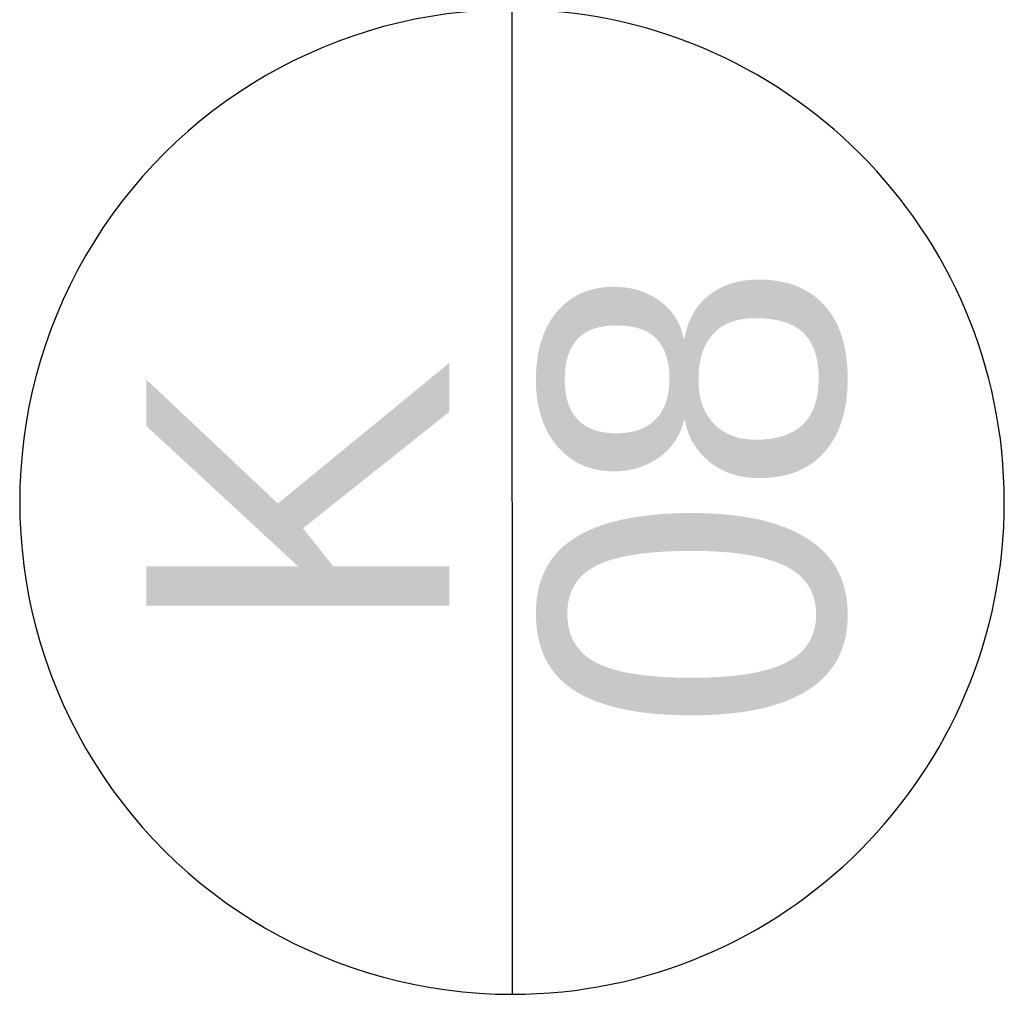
# Model space of a CAD drawing. Header units: millimetres. Extents: x -23738 to 4435, y -2716 to 20653.
# Tile 109 of 160: x 28 to 353, y 3412 to 3733. Entities that reach past the tile are written whole.
import ezdxf

# ---------------------------------------------------------------- set-up
doc = ezdxf.new("R2010")
doc.units = ezdxf.units.MM
doc.header["$MEASUREMENT"] = 0
doc.layers.add('9._POHLED ZÁPADNÍ_2_Nové_Otvory – Značky oken', color=7, linetype='Continuous')
doc.layers.add('9._POHLED ZÁPADNÍ_2_Otvory – Značky oken', color=7, linetype='Continuous')
doc.styles.add('GENEROVANÝ_STYL_1', font='txt')

msp = doc.modelspace()

# ---------------------------------------------------------------- linework, layer by layer
at = {"layer": '9._POHLED ZÁPADNÍ_2_Nové_Otvory – Značky oken', "color": 1, "linetype": 'Continuous', "lineweight": 25}
msp.add_line((190.51, 3736.66), (190.52, 3411.66), dxfattribs=at)
at = {"layer": '9._POHLED ZÁPADNÍ_2_Nové_Otvory – Značky oken', "color": 1, "linetype": 'Continuous', "lineweight": 25, "flags": 128}
msp.add_lwpolyline([(190.51, 3736.66, 1), (190.52, 3411.66, 1)], format="xyb", close=True, dxfattribs=at)

# ---------------------------------------------------------------- texts
at = {"layer": '9._POHLED ZÁPADNÍ_2_Otvory – Značky oken', "color": 1, "linetype": 'Continuous', "lineweight": 25, "char_height": 100, "attachment_point": 4, "rotation": 90.0016, "style": 'GENEROVANÝ_STYL_1'}
for s, insert in [('\\A1;{\\pql;\\pt0;\\fArial|b0|i0|c238|p38;08}', (250.62, 3498.27)), ('\\A1;{\\pql;\\pt0;\\fArial|b0|i0|c238|p38;K}', (119.8, 3528.44))]:
    msp.add_mtext(s, dxfattribs=dict(at, insert=insert))

doc.saveas('drawing.dxf')
